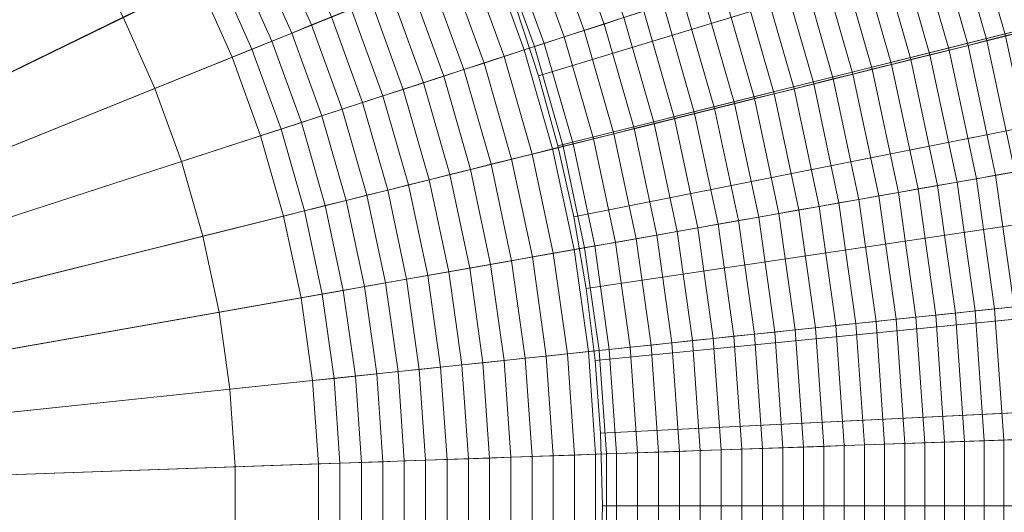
# Model space of a CAD drawing. Header units: centimetres. Extents: x -21.9 to 23.1, y -23 to 22.
# Tile 84 of 192: x 6.6 to 13.3, y -0.6 to 2.8. Entities that reach past the tile are written whole.
import ezdxf

# ---------------------------------------------------------------- set-up
doc = ezdxf.new("R2010")
doc.units = ezdxf.units.CM
doc.header["$LTSCALE"] = 2.54
doc.layers.add('Lucido design-1', color=7, linetype='Continuous')

# ---------------------------------------------------------------- blocks, each defined once
blk = doc.blocks.new('Gruppo-2-1')
at = {"color": 5, "linetype": 'Continuous', "lineweight": 9}
for points in [[(10.0933, 2.5802, -949.2271), (9.8546, 3.2361, -949.2271), (21.0763, 7.7699, -949.2271), (21.6039, 6.3202, -949.2271)], [(21.7213, 5.9023, -949.2271), (21.3809, 6.9317, -949.2271), (9.9669, 2.8477, -949.2271), (10.1205, 2.3832, -949.2271)], [(10.1205, 2.3832, -1010.9271), (9.9669, 2.8477, -1010.9271), (21.0053, 6.7973, -1010.9271), (21.3396, 5.7865, -1010.9271)], [(10.2857, 1.9092, -949.2271), (10.0933, 2.5802, -949.2271), (21.6039, 6.3202, -949.2271), (22.0292, 4.8372, -949.2271)], [(22.0106, 4.8574, -949.2271), (21.7213, 5.9023, -949.2271), (10.1205, 2.3832, -949.2271), (10.251, 1.9118, -949.2271)], [(10.251, 1.9118, -1010.9271), (10.1205, 2.3832, -1010.9271), (21.3396, 5.7865, -1010.9271), (21.6237, 4.7605, -1010.9271)], [(6.9346, 4.4526, -935.9022), (6.573, 4.8836, -935.9022), (2.8861, 1.5639, -936.1081), (3.0252, 1.3982, -936.1081)], [(22.2478, 3.7994, -949.2271), (22.0106, 4.8574, -949.2271), (10.251, 1.9118, -949.2271), (10.358, 1.4344, -949.2271)], [(10.4308, 1.2265, -949.2271), (10.2857, 1.9092, -949.2271), (22.0292, 4.8372, -949.2271), (22.3499, 3.3281, -949.2271)], [(10.358, 1.4344, -1010.9271), (10.251, 1.9118, -1010.9271), (21.6237, 4.7605, -1010.9271), (21.8566, 3.7216, -1010.9271)], [(7.2653, 3.9974, -935.9022), (6.9346, 4.4526, -935.9022), (3.0252, 1.3982, -936.1081), (3.1523, 1.2232, -936.1081)], [(2.6657, 0.895, -948.7081), (2.5627, 1.0369, -948.7081), (6.4928, 4.1075, -948.7081), (6.8005, 3.6839, -948.7081)], [(7.5634, 3.5203, -935.9022), (7.2653, 3.9974, -935.9022), (3.1523, 1.2232, -936.1081), (3.267, 1.0397, -936.1081)], [(7.5366, 2.2995, -950.2271), (7.3237, 2.7778, -950.2271), (9.5707, 3.8737, -950.2271), (9.8546, 3.2361, -950.2271)], [(22.4329, 2.7312, -949.2271), (22.2478, 3.7994, -949.2271), (10.358, 1.4344, -949.2271), (10.4416, 0.9524, -949.2271)], [(10.4416, 0.9524, -1010.9271), (10.358, 1.4344, -1010.9271), (21.8566, 3.7216, -1010.9271), (22.0384, 2.6726, -1010.9271)], [(2.7587, 0.7463, -948.7081), (2.6657, 0.895, -948.7081), (6.8005, 3.6839, -948.7081), (7.078, 3.24, -948.7081)], [(13.5161, 2.7146, -934.4318), (13.2596, 3.609, -934.4318), (13.1371, 3.5692, -934.4984), (13.3911, 2.6835, -934.4984)], [(7.8276, 3.0235, -935.9022), (7.5634, 3.5203, -935.9022), (3.267, 1.0397, -936.1081), (3.3685, 0.8487, -936.1081)], [(13.2654, 2.6521, -934.5635), (13.0139, 3.5291, -934.5635), (12.89, 3.4889, -934.6272), (13.139, 2.6206, -934.6272)], [(13.3911, 2.6835, -934.4984), (13.1371, 3.5692, -934.4984), (13.0139, 3.5291, -934.5635), (13.2654, 2.6521, -934.5635)], [(10.6951, 2.7757, -935.4834), (10.4412, 3.4731, -935.4834), (10.3111, 3.4205, -935.5201), (10.5616, 2.7323, -935.5201)], [(13.0119, 2.5889, -934.6895), (12.7655, 3.4484, -934.6895), (12.6403, 3.4077, -934.7503), (12.8842, 2.5571, -934.7503)], [(13.139, 2.6206, -934.6272), (12.89, 3.4889, -934.6272), (12.7655, 3.4484, -934.6895), (13.0119, 2.5889, -934.6895)], [(10.5616, 2.7323, -935.5201), (10.3111, 3.4205, -935.5201), (10.1807, 3.3678, -935.5552), (10.4278, 2.6888, -935.5552)], [(12.8842, 2.5571, -934.7503), (12.6403, 3.4077, -934.7503), (12.5144, 3.3668, -934.8097), (12.7558, 2.5251, -934.8097)], [(8.7259, 2.7801, -935.8374), (8.4766, 3.3401, -935.8374), (8.3471, 3.2769, -935.8535), (8.5923, 2.7261, -935.8535)], [(10.2936, 2.6452, -935.5887), (10.0499, 3.315, -935.5887), (9.9187, 3.262, -935.6207), (10.1591, 2.6015, -935.6207)], [(10.4278, 2.6888, -935.5552), (10.1807, 3.3678, -935.5552), (10.0499, 3.315, -935.5887), (10.2936, 2.6452, -935.5887)], [(10.528, 0.5353, -949.2271), (10.4308, 1.2265, -949.2271), (22.3499, 3.3281, -949.2271), (22.5647, 1.8004, -949.2271)], [(12.6268, 2.4929, -934.8676), (12.388, 3.3257, -934.8676), (12.2609, 3.2845, -934.924), (12.4972, 2.4606, -934.924)], [(12.7558, 2.5251, -934.8097), (12.5144, 3.3668, -934.8097), (12.388, 3.3257, -934.8676), (12.6268, 2.4929, -934.8676)], [(8.5923, 2.7261, -935.8535), (8.3471, 3.2769, -935.8535), (8.2174, 3.2136, -935.8681), (8.4585, 2.672, -935.8681)], [(10.1591, 2.6015, -935.6207), (9.9187, 3.262, -935.6207), (9.7873, 3.2089, -935.6511), (10.0242, 2.5577, -935.6511)], [(12.4972, 2.4606, -934.924), (12.2609, 3.2845, -934.924), (12.1333, 3.243, -934.9789), (12.367, 2.4281, -934.9789)], [(2.841, 0.5914, -948.7081), (2.7587, 0.7463, -948.7081), (7.078, 3.24, -948.7081), (7.3237, 2.7778, -948.7081)], [(7.7157, 1.8076, -950.2271), (7.5366, 2.2995, -950.2271), (9.8546, 3.2361, -950.2271), (10.0933, 2.5802, -950.2271)], [(8.4585, 2.672, -935.8681), (8.2174, 3.2136, -935.8681), (8.0876, 3.1503, -935.881), (8.3246, 2.6179, -935.881)], [(10.0242, 2.5577, -935.6511), (9.7873, 3.2089, -935.6511), (9.6555, 3.1556, -935.6799), (9.8891, 2.5138, -935.6799)], [(10.0933, 2.5802, -950.2271), (9.8546, 3.2361, -950.2271), (9.8546, 3.2361, -949.2271), (10.0933, 2.5802, -949.2271)], [(12.2361, 2.3955, -935.0324), (12.0051, 3.2013, -935.0324), (11.8763, 3.1595, -935.0843), (12.1048, 2.3628, -935.0843)], [(12.367, 2.4281, -934.9789), (12.1333, 3.243, -934.9789), (12.0051, 3.2013, -935.0324), (12.2361, 2.3955, -935.0324)], [(8.3246, 2.6179, -935.881), (8.0876, 3.1503, -935.881), (7.9576, 3.087, -935.8924), (8.1906, 2.5638, -935.8924)], [(9.8891, 2.5138, -935.6799), (9.6555, 3.1556, -935.6799), (9.5234, 3.1023, -935.7072), (9.7536, 2.4698, -935.7072)], [(11.9729, 2.3299, -935.1347), (11.747, 3.1175, -935.1347), (11.6172, 3.0753, -935.1837), (11.8404, 2.2968, -935.1837)], [(12.1048, 2.3628, -935.0843), (11.8763, 3.1595, -935.0843), (11.747, 3.1175, -935.1347), (11.9729, 2.3299, -935.1347)], [(8.1906, 2.5638, -935.8924), (7.9576, 3.087, -935.8924), (7.8276, 3.0235, -935.9022), (8.0564, 2.5096, -935.9022)], [(9.7536, 2.4698, -935.7072), (9.5234, 3.1023, -935.7072), (9.3911, 3.0488, -935.7328), (9.6179, 2.4257, -935.7328)], [(11.8404, 2.2968, -935.1837), (11.6172, 3.0753, -935.1837), (11.4868, 3.0329, -935.2311), (11.7074, 2.2637, -935.2311)], [(8.0564, 2.5096, -935.9022), (7.8276, 3.0235, -935.9022), (3.3685, 0.8487, -936.1081), (3.4565, 0.6511, -936.1081)], [(9.4819, 2.3815, -935.7569), (9.2585, 2.9952, -935.7569), (9.1257, 2.9416, -935.7794), (9.3456, 2.3372, -935.7794)], [(9.6179, 2.4257, -935.7328), (9.3911, 3.0488, -935.7328), (9.2585, 2.9952, -935.7569), (9.4819, 2.3815, -935.7569)], [(11.5739, 2.2304, -935.277), (11.356, 2.9904, -935.277), (11.2247, 2.9478, -935.3213), (11.44, 2.197, -935.3213)], [(11.7074, 2.2637, -935.2311), (11.4868, 3.0329, -935.2311), (11.356, 2.9904, -935.277), (11.5739, 2.2304, -935.277)], [(9.3456, 2.3372, -935.7794), (9.1257, 2.9416, -935.7794), (8.9926, 2.8878, -935.8003), (9.2092, 2.2929, -935.8003)], [(11.44, 2.197, -935.3213), (11.2247, 2.9478, -935.3213), (11.0929, 2.905, -935.3642), (11.3056, 2.1635, -935.3642)], [(9.2092, 2.2929, -935.8003), (8.9926, 2.8878, -935.8003), (8.8594, 2.834, -935.8197), (9.0725, 2.2485, -935.8197)], [(11.1707, 2.1299, -935.4055), (10.9607, 2.862, -935.4055), (10.8281, 2.8189, -935.4452), (11.0354, 2.0961, -935.4452)], [(11.3056, 2.1635, -935.3642), (11.0929, 2.905, -935.3642), (10.9607, 2.862, -935.4055), (11.1707, 2.1299, -935.4055)], [(9.0725, 2.2485, -935.8197), (8.8594, 2.834, -935.8197), (8.7259, 2.7801, -935.8374), (8.9356, 2.204, -935.8374)], [(10.1205, 2.3832, -949.2271), (9.9669, 2.8477, -949.2271), (9.9669, 2.8477, -1010.9271), (10.1205, 2.3832, -1010.9271)], [(11.0354, 2.0961, -935.4452), (10.8281, 2.8189, -935.4452), (10.6951, 2.7757, -935.4834), (10.8996, 2.0623, -935.4834)], [(2.9123, 0.4312, -948.7081), (2.841, 0.5914, -948.7081), (7.3237, 2.7778, -948.7081), (7.5366, 2.2995, -948.7081)], [(7.5366, 2.2995, -948.7081), (7.3237, 2.7778, -948.7081), (7.3237, 2.7778, -950.2271), (7.5366, 2.2995, -950.2271)], [(8.7985, 2.1595, -935.8535), (8.5923, 2.7261, -935.8535), (8.4585, 2.672, -935.8681), (8.6613, 2.1149, -935.8681)], [(8.9356, 2.204, -935.8374), (8.7259, 2.7801, -935.8374), (8.5923, 2.7261, -935.8535), (8.7985, 2.1595, -935.8535)], [(10.7635, 2.0283, -935.5201), (10.5616, 2.7323, -935.5201), (10.4278, 2.6888, -935.5552), (10.627, 1.9943, -935.5552)], [(22.5657, 1.6551, -949.2271), (22.4329, 2.7312, -949.2271), (10.4416, 0.9524, -949.2271), (10.5015, 0.4669, -949.2271)], [(10.8996, 2.0623, -935.4834), (10.6951, 2.7757, -935.4834), (10.5616, 2.7323, -935.5201), (10.7635, 2.0283, -935.5201)], [(8.6613, 2.1149, -935.8681), (8.4585, 2.672, -935.8681), (8.3246, 2.6179, -935.881), (8.5239, 2.0702, -935.881)], [(10.627, 1.9943, -935.5552), (10.4278, 2.6888, -935.5552), (10.2936, 2.6452, -935.5887), (10.4901, 1.9602, -935.5887)], [(10.5015, 0.4669, -1010.9271), (10.4416, 0.9524, -1010.9271), (22.0384, 2.6726, -1010.9271), (22.1688, 1.616, -1010.9271)], [(13.4551, 1.7597, -934.5635), (13.2654, 2.6521, -934.5635), (13.139, 2.6206, -934.6272), (13.3268, 1.7371, -934.6272)], [(8.5239, 2.0702, -935.881), (8.3246, 2.6179, -935.881), (8.1906, 2.5638, -935.8924), (8.3864, 2.0256, -935.8924)], [(10.3528, 1.9259, -935.6207), (10.1591, 2.6015, -935.6207), (10.0242, 2.5577, -935.6511), (10.2152, 1.8916, -935.6511)], [(10.4901, 1.9602, -935.5887), (10.2936, 2.6452, -935.5887), (10.1591, 2.6015, -935.6207), (10.3528, 1.9259, -935.6207)], [(13.1978, 1.7144, -934.6895), (13.0119, 2.5889, -934.6895), (12.8842, 2.5571, -934.7503), (13.0682, 1.6915, -934.7503)], [(13.3268, 1.7371, -934.6272), (13.139, 2.6206, -934.6272), (13.0119, 2.5889, -934.6895), (13.1978, 1.7144, -934.6895)], [(7.86, 1.3044, -950.2271), (7.7157, 1.8076, -950.2271), (10.0933, 2.5802, -950.2271), (10.2857, 1.9092, -950.2271)], [(8.3864, 2.0256, -935.8924), (8.1906, 2.5638, -935.8924), (8.0564, 2.5096, -935.9022), (8.2488, 1.9809, -935.9022)], [(10.2152, 1.8916, -935.6511), (10.0242, 2.5577, -935.6511), (9.8891, 2.5138, -935.6799), (10.0773, 1.8573, -935.6799)], [(10.2857, 1.9092, -950.2271), (10.0933, 2.5802, -950.2271), (10.0933, 2.5802, -949.2271), (10.2857, 1.9092, -949.2271)], [(12.9379, 1.6685, -934.8097), (12.7558, 2.5251, -934.8097), (12.6268, 2.4929, -934.8676), (12.8069, 1.6455, -934.8676)], [(13.0682, 1.6915, -934.7503), (12.8842, 2.5571, -934.7503), (12.7558, 2.5251, -934.8097), (12.9379, 1.6685, -934.8097)], [(8.2488, 1.9809, -935.9022), (8.0564, 2.5096, -935.9022), (3.4565, 0.6511, -936.1081), (3.5305, 0.4478, -936.1081)], [(9.9391, 1.8228, -935.7072), (9.7536, 2.4698, -935.7072), (9.6179, 2.4257, -935.7328), (9.8007, 1.7883, -935.7328)], [(10.0773, 1.8573, -935.6799), (9.8891, 2.5138, -935.6799), (9.7536, 2.4698, -935.7072), (9.9391, 1.8228, -935.7072)], [(12.6754, 1.6223, -934.924), (12.4972, 2.4606, -934.924), (12.367, 2.4281, -934.9789), (12.5432, 1.5989, -934.9789)], [(12.8069, 1.6455, -934.8676), (12.6268, 2.4929, -934.8676), (12.4972, 2.4606, -934.924), (12.6754, 1.6223, -934.924)], [(9.8007, 1.7883, -935.7328), (9.6179, 2.4257, -935.7328), (9.4819, 2.3815, -935.7569), (9.6619, 1.7537, -935.7569)], [(12.4104, 1.5755, -935.0324), (12.2361, 2.3955, -935.0324), (12.1048, 2.3628, -935.0843), (12.2771, 1.552, -935.0843)], [(12.5432, 1.5989, -934.9789), (12.367, 2.4281, -934.9789), (12.2361, 2.3955, -935.0324), (12.4104, 1.5755, -935.0324)], [(9.5229, 1.719, -935.7794), (9.3456, 2.3372, -935.7794), (9.2092, 2.2929, -935.8003), (9.3837, 1.6843, -935.8003)], [(9.6619, 1.7537, -935.7569), (9.4819, 2.3815, -935.7569), (9.3456, 2.3372, -935.7794), (9.5229, 1.719, -935.7794)], [(10.251, 1.9118, -949.2271), (10.1205, 2.3832, -949.2271), (10.1205, 2.3832, -1010.9271), (10.251, 1.9118, -1010.9271)], [(12.1432, 1.5284, -935.1347), (11.9729, 2.3299, -935.1347), (11.8404, 2.2968, -935.1837), (12.0088, 1.5047, -935.1837)], [(12.2771, 1.552, -935.0843), (12.1048, 2.3628, -935.0843), (11.9729, 2.3299, -935.1347), (12.1432, 1.5284, -935.1347)], [(2.9723, 0.2664, -948.7081), (2.9123, 0.4312, -948.7081), (7.5366, 2.2995, -948.7081), (7.7157, 1.8076, -948.7081)], [(7.7157, 1.8076, -948.7081), (7.5366, 2.2995, -948.7081), (7.5366, 2.2995, -950.2271), (7.7157, 1.8076, -950.2271)], [(9.3837, 1.6843, -935.8003), (9.2092, 2.2929, -935.8003), (9.0725, 2.2485, -935.8197), (9.2442, 1.6495, -935.8197)], [(11.8738, 1.4809, -935.2311), (11.7074, 2.2637, -935.2311), (11.5739, 2.2304, -935.277), (11.7383, 1.457, -935.277)], [(12.0088, 1.5047, -935.1837), (11.8404, 2.2968, -935.1837), (11.7074, 2.2637, -935.2311), (11.8738, 1.4809, -935.2311)], [(9.1046, 1.6147, -935.8374), (8.9356, 2.204, -935.8374), (8.7985, 2.1595, -935.8535), (8.9647, 1.5799, -935.8535)], [(9.2442, 1.6495, -935.8197), (9.0725, 2.2485, -935.8197), (8.9356, 2.204, -935.8374), (9.1046, 1.6147, -935.8374)], [(11.6024, 1.4331, -935.3213), (11.44, 2.197, -935.3213), (11.3056, 2.1635, -935.3642), (11.4659, 1.409, -935.3642)], [(11.7383, 1.457, -935.277), (11.5739, 2.2304, -935.277), (11.44, 2.197, -935.3213), (11.6024, 1.4331, -935.3213)], [(8.9647, 1.5799, -935.8535), (8.7985, 2.1595, -935.8535), (8.6613, 2.1149, -935.8681), (8.8247, 1.545, -935.8681)], [(11.329, 1.3849, -935.4055), (11.1707, 2.1299, -935.4055), (11.0354, 2.0961, -935.4452), (11.1917, 1.3606, -935.4452)], [(11.4659, 1.409, -935.3642), (11.3056, 2.1635, -935.3642), (11.1707, 2.1299, -935.4055), (11.329, 1.3849, -935.4055)], [(8.6846, 1.51, -935.881), (8.5239, 2.0702, -935.881), (8.3864, 2.0256, -935.8924), (8.5443, 1.475, -935.8924)], [(8.8247, 1.545, -935.8681), (8.6613, 2.1149, -935.8681), (8.5239, 2.0702, -935.881), (8.6846, 1.51, -935.881)], [(11.0539, 1.3363, -935.4834), (10.8996, 2.0623, -935.4834), (10.7635, 2.0283, -935.5201), (10.9157, 1.312, -935.5201)], [(11.1917, 1.3606, -935.4452), (11.0354, 2.0961, -935.4452), (10.8996, 2.0623, -935.4834), (11.0539, 1.3363, -935.4834)], [(8.5443, 1.475, -935.8924), (8.3864, 2.0256, -935.8924), (8.2488, 1.9809, -935.9022), (8.4039, 1.44, -935.9022)], [(10.7772, 1.2876, -935.5552), (10.627, 1.9943, -935.5552), (10.4901, 1.9602, -935.5887), (10.6382, 1.2631, -935.5887)], [(10.9157, 1.312, -935.5201), (10.7635, 2.0283, -935.5201), (10.627, 1.9943, -935.5552), (10.7772, 1.2876, -935.5552)], [(8.4039, 1.44, -935.9022), (8.2488, 1.9809, -935.9022), (3.5305, 0.4478, -936.1081), (3.5902, 0.2398, -936.1081)], [(10.4989, 1.2385, -935.6207), (10.3528, 1.9259, -935.6207), (10.2152, 1.8916, -935.6511), (10.3593, 1.2139, -935.6511)], [(10.6382, 1.2631, -935.5887), (10.4901, 1.9602, -935.5887), (10.3528, 1.9259, -935.6207), (10.4989, 1.2385, -935.6207)], [(7.9688, 0.7924, -950.2271), (7.86, 1.3044, -950.2271), (10.2857, 1.9092, -950.2271), (10.4308, 1.2265, -950.2271)], [(10.2193, 1.1892, -935.6799), (10.0773, 1.8573, -935.6799), (9.9391, 1.8228, -935.7072), (10.0791, 1.1645, -935.7072)], [(10.3593, 1.2139, -935.6511), (10.2152, 1.8916, -935.6511), (10.0773, 1.8573, -935.6799), (10.2193, 1.1892, -935.6799)], [(10.358, 1.4344, -949.2271), (10.251, 1.9118, -949.2271), (10.251, 1.9118, -1010.9271), (10.358, 1.4344, -1010.9271)], [(10.4308, 1.2265, -950.2271), (10.2857, 1.9092, -950.2271), (10.2857, 1.9092, -949.2271), (10.4308, 1.2265, -949.2271)], [(3.0206, 0.0978, -948.7081), (2.9723, 0.2664, -948.7081), (7.7157, 1.8076, -948.7081), (7.86, 1.3044, -948.7081)], [(7.86, 1.3044, -948.7081), (7.7157, 1.8076, -948.7081), (7.7157, 1.8076, -950.2271), (7.86, 1.3044, -950.2271)], [(10.0791, 1.1645, -935.7072), (9.9391, 1.8228, -935.7072), (9.8007, 1.7883, -935.7328), (9.9385, 1.1397, -935.7328)], [(10.5767, -0.161, -949.2271), (10.528, 0.5353, -949.2271), (22.5647, 1.8004, -949.2271), (22.6723, 0.2614, -949.2271)], [(9.7977, 1.1148, -935.7569), (9.6619, 1.7537, -935.7569), (9.5229, 1.719, -935.7794), (9.6566, 1.09, -935.7794)], [(9.9385, 1.1397, -935.7328), (9.8007, 1.7883, -935.7328), (9.6619, 1.7537, -935.7569), (9.7977, 1.1148, -935.7569)], [(13.4525, 0.8427, -934.6272), (13.3268, 1.7371, -934.6272), (13.1978, 1.7144, -934.6895), (13.3223, 0.829, -934.6895)], [(9.5153, 1.065, -935.8003), (9.3837, 1.6843, -935.8003), (9.2442, 1.6495, -935.8197), (9.3738, 1.0401, -935.8197)], [(9.6566, 1.09, -935.7794), (9.5229, 1.719, -935.7794), (9.3837, 1.6843, -935.8003), (9.5153, 1.065, -935.8003)], [(13.0597, 0.8014, -934.8097), (12.9379, 1.6685, -934.8097), (12.8069, 1.6455, -934.8676), (12.9275, 0.7875, -934.8676)], [(13.1913, 0.8152, -934.7503), (13.0682, 1.6915, -934.7503), (12.9379, 1.6685, -934.8097), (13.0597, 0.8014, -934.8097)], [(13.3223, 0.829, -934.6895), (13.1978, 1.7144, -934.6895), (13.0682, 1.6915, -934.7503), (13.1913, 0.8152, -934.7503)], [(9.232, 1.0151, -935.8374), (9.1046, 1.6147, -935.8374), (8.9647, 1.5799, -935.8535), (9.0901, 0.9901, -935.8535)], [(9.3738, 1.0401, -935.8197), (9.2442, 1.6495, -935.8197), (9.1046, 1.6147, -935.8374), (9.232, 1.0151, -935.8374)], [(22.6457, 0.5739, -949.2271), (22.5657, 1.6551, -949.2271), (10.5015, 0.4669, -949.2271), (10.5376, -0.021, -949.2271)], [(10.5376, -0.021, -1010.9271), (10.5015, 0.4669, -1010.9271), (22.1688, 1.616, -1010.9271), (22.2474, 0.5543, -1010.9271)], [(12.6612, 0.7595, -934.9789), (12.5432, 1.5989, -934.9789), (12.4104, 1.5755, -935.0324), (12.5271, 0.7454, -935.0324)], [(12.7947, 0.7735, -934.924), (12.6754, 1.6223, -934.924), (12.5432, 1.5989, -934.9789), (12.6612, 0.7595, -934.9789)], [(12.9275, 0.7875, -934.8676), (12.8069, 1.6455, -934.8676), (12.6754, 1.6223, -934.924), (12.7947, 0.7735, -934.924)], [(8.948, 0.965, -935.8681), (8.8247, 1.545, -935.8681), (8.6846, 1.51, -935.881), (8.8058, 0.9399, -935.881)], [(9.0901, 0.9901, -935.8535), (8.9647, 1.5799, -935.8535), (8.8247, 1.545, -935.8681), (8.948, 0.965, -935.8681)], [(12.2572, 0.717, -935.1347), (12.1432, 1.5284, -935.1347), (12.0088, 1.5047, -935.1837), (12.1215, 0.7028, -935.1837)], [(12.3925, 0.7312, -935.0843), (12.2771, 1.552, -935.0843), (12.1432, 1.5284, -935.1347), (12.2572, 0.717, -935.1347)], [(12.5271, 0.7454, -935.0324), (12.4104, 1.5755, -935.0324), (12.2771, 1.552, -935.0843), (12.3925, 0.7312, -935.0843)], [(8.6634, 0.9148, -935.8924), (8.5443, 1.475, -935.8924), (8.4039, 1.44, -935.9022), (8.5209, 0.8897, -935.9022)], [(8.8058, 0.9399, -935.881), (8.6846, 1.51, -935.881), (8.5443, 1.475, -935.8924), (8.6634, 0.9148, -935.8924)], [(11.9852, 0.6884, -935.2311), (11.8738, 1.4809, -935.2311), (11.7383, 1.457, -935.277), (11.8484, 0.6741, -935.277)], [(12.1215, 0.7028, -935.1837), (12.0088, 1.5047, -935.1837), (11.8738, 1.4809, -935.2311), (11.9852, 0.6884, -935.2311)], [(8.5209, 0.8897, -935.9022), (8.4039, 1.44, -935.9022), (3.5902, 0.2398, -936.1081), (3.6351, 0.0282, -936.1081)], [(10.4416, 0.9524, -949.2271), (10.358, 1.4344, -949.2271), (10.358, 1.4344, -1010.9271), (10.4416, 0.9524, -1010.9271)], [(11.5733, 0.6451, -935.3642), (11.4659, 1.409, -935.3642), (11.329, 1.3849, -935.4055), (11.435, 0.6306, -935.4055)], [(11.7111, 0.6596, -935.3213), (11.6024, 1.4331, -935.3213), (11.4659, 1.409, -935.3642), (11.5733, 0.6451, -935.3642)], [(11.8484, 0.6741, -935.277), (11.7383, 1.457, -935.277), (11.6024, 1.4331, -935.3213), (11.7111, 0.6596, -935.3213)], [(11.1572, 0.6014, -935.4834), (11.0539, 1.3363, -935.4834), (10.9157, 1.312, -935.5201), (11.0177, 0.5868, -935.5201)], [(11.2963, 0.616, -935.4452), (11.1917, 1.3606, -935.4452), (11.0539, 1.3363, -935.4834), (11.1572, 0.6014, -935.4834)], [(11.435, 0.6306, -935.4055), (11.329, 1.3849, -935.4055), (11.1917, 1.3606, -935.4452), (11.2963, 0.616, -935.4452)], [(3.0571, -0.0737, -948.7081), (3.0206, 0.0978, -948.7081), (7.86, 1.3044, -948.7081), (7.9688, 0.7924, -948.7081)], [(7.9688, 0.7924, -948.7081), (7.86, 1.3044, -948.7081), (7.86, 1.3044, -950.2271), (7.9688, 0.7924, -950.2271)], [(10.7374, 0.5573, -935.5887), (10.6382, 1.2631, -935.5887), (10.4989, 1.2385, -935.6207), (10.5968, 0.5425, -935.6207)], [(10.8777, 0.572, -935.5552), (10.7772, 1.2876, -935.5552), (10.6382, 1.2631, -935.5887), (10.7374, 0.5573, -935.5887)], [(11.0177, 0.5868, -935.5201), (10.9157, 1.312, -935.5201), (10.7772, 1.2876, -935.5552), (10.8777, 0.572, -935.5552)], [(8.0417, 0.274, -950.2271), (7.9688, 0.7924, -950.2271), (10.4308, 1.2265, -950.2271), (10.528, 0.5353, -950.2271)], [(10.4557, 0.5277, -935.6511), (10.3593, 1.2139, -935.6511), (10.2193, 1.1892, -935.6799), (10.3144, 0.5128, -935.6799)], [(10.5968, 0.5425, -935.6207), (10.4989, 1.2385, -935.6207), (10.3593, 1.2139, -935.6511), (10.4557, 0.5277, -935.6511)], [(10.528, 0.5353, -950.2271), (10.4308, 1.2265, -950.2271), (10.4308, 1.2265, -949.2271), (10.528, 0.5353, -949.2271)], [(10.0308, 0.483, -935.7328), (9.9385, 1.1397, -935.7328), (9.7977, 1.1148, -935.7569), (9.8886, 0.4681, -935.7569)], [(10.1727, 0.4979, -935.7072), (10.0791, 1.1645, -935.7072), (9.9385, 1.1397, -935.7328), (10.0308, 0.483, -935.7328)], [(10.3144, 0.5128, -935.6799), (10.2193, 1.1892, -935.6799), (10.0791, 1.1645, -935.7072), (10.1727, 0.4979, -935.7072)], [(9.6034, 0.4381, -935.8003), (9.5153, 1.065, -935.8003), (9.3738, 1.0401, -935.8197), (9.4605, 0.4231, -935.8197)], [(9.7461, 0.4531, -935.7794), (9.6566, 1.09, -935.7794), (9.5153, 1.065, -935.8003), (9.6034, 0.4381, -935.8003)], [(9.8886, 0.4681, -935.7569), (9.7977, 1.1148, -935.7569), (9.6566, 1.09, -935.7794), (9.7461, 0.4531, -935.7794)], [(9.3173, 0.408, -935.8374), (9.232, 1.0151, -935.8374), (9.0901, 0.9901, -935.8535), (9.174, 0.393, -935.8535)], [(9.4605, 0.4231, -935.8197), (9.3738, 1.0401, -935.8197), (9.232, 1.0151, -935.8374), (9.3173, 0.408, -935.8374)], [(8.8869, 0.3628, -935.881), (8.8058, 0.9399, -935.881), (8.6634, 0.9148, -935.8924), (8.7431, 0.3477, -935.8924)], [(9.0305, 0.3779, -935.8681), (8.948, 0.965, -935.8681), (8.8058, 0.9399, -935.881), (8.8869, 0.3628, -935.881)], [(9.174, 0.393, -935.8535), (9.0901, 0.9901, -935.8535), (8.948, 0.965, -935.8681), (9.0305, 0.3779, -935.8681)], [(10.5015, 0.4669, -949.2271), (10.4416, 0.9524, -949.2271), (10.4416, 0.9524, -1010.9271), (10.5015, 0.4669, -1010.9271)], [(8.5992, 0.3326, -935.9022), (8.5209, 0.8897, -935.9022), (3.6351, 0.0282, -936.1081), (3.6652, -0.186, -936.1081)], [(8.7431, 0.3477, -935.8924), (8.6634, 0.9148, -935.8924), (8.5209, 0.8897, -935.9022), (8.5992, 0.3326, -935.9022)], [(13.1208, -0.0722, -934.8097), (13.0597, 0.8014, -934.8097), (12.9275, 0.7875, -934.8676), (12.9879, -0.0768, -934.8676)], [(13.2531, -0.0675, -934.7503), (13.1913, 0.8152, -934.7503), (13.0597, 0.8014, -934.8097), (13.1208, -0.0722, -934.8097)], [(13.3846, -0.0629, -934.6895), (13.3223, 0.829, -934.6895), (13.1913, 0.8152, -934.7503), (13.2531, -0.0675, -934.7503)], [(3.0815, -0.2474, -948.7081), (3.0571, -0.0737, -948.7081), (7.9688, 0.7924, -948.7081), (8.0417, 0.274, -948.7081)], [(8.0417, 0.274, -948.7081), (7.9688, 0.7924, -948.7081), (7.9688, 0.7924, -950.2271), (8.0417, 0.274, -950.2271)], [(12.4503, -0.0956, -935.0843), (12.3925, 0.7312, -935.0843), (12.2572, 0.717, -935.1347), (12.3144, -0.1003, -935.1347)], [(12.5856, -0.0909, -935.0324), (12.5271, 0.7454, -935.0324), (12.3925, 0.7312, -935.0843), (12.4503, -0.0956, -935.0843)], [(12.7203, -0.0861, -934.9789), (12.6612, 0.7595, -934.9789), (12.5271, 0.7454, -935.0324), (12.5856, -0.0909, -935.0324)], [(12.8544, -0.0815, -934.924), (12.7947, 0.7735, -934.924), (12.6612, 0.7595, -934.9789), (12.7203, -0.0861, -934.9789)], [(12.9879, -0.0768, -934.8676), (12.9275, 0.7875, -934.8676), (12.7947, 0.7735, -934.924), (12.8544, -0.0815, -934.924)], [(11.9035, -0.1147, -935.277), (11.8484, 0.6741, -935.277), (11.7111, 0.6596, -935.3213), (11.7655, -0.1195, -935.3213)], [(12.041, -0.1099, -935.2311), (11.9852, 0.6884, -935.2311), (11.8484, 0.6741, -935.277), (11.9035, -0.1147, -935.277)], [(12.178, -0.1051, -935.1837), (12.1215, 0.7028, -935.1837), (11.9852, 0.6884, -935.2311), (12.041, -0.1099, -935.2311)], [(12.3144, -0.1003, -935.1347), (12.2572, 0.717, -935.1347), (12.1215, 0.7028, -935.1837), (12.178, -0.1051, -935.1837)], [(11.209, -0.1389, -935.4834), (11.1572, 0.6014, -935.4834), (11.0177, 0.5868, -935.5201), (11.0688, -0.1438, -935.5201)], [(11.3488, -0.134, -935.4452), (11.2963, 0.616, -935.4452), (11.1572, 0.6014, -935.4834), (11.209, -0.1389, -935.4834)], [(11.4882, -0.1292, -935.4055), (11.435, 0.6306, -935.4055), (11.2963, 0.616, -935.4452), (11.3488, -0.134, -935.4452)], [(11.6271, -0.1243, -935.3642), (11.5733, 0.6451, -935.3642), (11.435, 0.6306, -935.4055), (11.4882, -0.1292, -935.4055)], [(11.7655, -0.1195, -935.3213), (11.7111, 0.6596, -935.3213), (11.5733, 0.6451, -935.3642), (11.6271, -0.1243, -935.3642)], [(8.0782, -0.2483, -950.2271), (8.0417, 0.274, -950.2271), (10.528, 0.5353, -950.2271), (10.5767, -0.161, -950.2271)], [(10.6458, -0.1586, -935.6207), (10.5968, 0.5425, -935.6207), (10.4557, 0.5277, -935.6511), (10.5041, -0.1635, -935.6511)], [(10.5767, -0.161, -950.2271), (10.528, 0.5353, -950.2271), (10.528, 0.5353, -949.2271), (10.5767, -0.161, -949.2271)], [(22.6728, -0.51, -949.2271), (22.6457, 0.5739, -949.2271), (10.5376, -0.021, -949.2271), (10.5498, -0.51, -949.2271)], [(10.5498, -0.51, -1010.9271), (10.5376, -0.021, -1010.9271), (22.2474, 0.5543, -1010.9271), (22.274, -0.51, -1010.9271)], [(10.7871, -0.1537, -935.5887), (10.7374, 0.5573, -935.5887), (10.5968, 0.5425, -935.6207), (10.6458, -0.1586, -935.6207)], [(10.9281, -0.1487, -935.5552), (10.8777, 0.572, -935.5552), (10.7374, 0.5573, -935.5887), (10.7871, -0.1537, -935.5887)], [(11.0688, -0.1438, -935.5201), (11.0177, 0.5868, -935.5201), (10.8777, 0.572, -935.5552), (10.9281, -0.1487, -935.5552)], [(9.9341, -0.1834, -935.7569), (9.8886, 0.4681, -935.7569), (9.7461, 0.4531, -935.7794), (9.791, -0.1884, -935.7794)], [(10.0771, -0.1785, -935.7328), (10.0308, 0.483, -935.7328), (9.8886, 0.4681, -935.7569), (9.9341, -0.1834, -935.7569)], [(10.2197, -0.1735, -935.7072), (10.1727, 0.4979, -935.7072), (10.0308, 0.483, -935.7328), (10.0771, -0.1785, -935.7328)], [(10.362, -0.1685, -935.6799), (10.3144, 0.5128, -935.6799), (10.1727, 0.4979, -935.7072), (10.2197, -0.1735, -935.7072)], [(10.5041, -0.1635, -935.6511), (10.4557, 0.5277, -935.6511), (10.3144, 0.5128, -935.6799), (10.362, -0.1685, -935.6799)], [(10.5376, -0.021, -949.2271), (10.5015, 0.4669, -949.2271), (10.5015, 0.4669, -1010.9271), (10.5376, -0.021, -1010.9271)], [(9.3601, -0.2035, -935.8374), (9.3173, 0.408, -935.8374), (9.174, 0.393, -935.8535), (9.2161, -0.2085, -935.8535)], [(9.5039, -0.1985, -935.8197), (9.4605, 0.4231, -935.8197), (9.3173, 0.408, -935.8374), (9.3601, -0.2035, -935.8374)], [(9.6476, -0.1935, -935.8003), (9.6034, 0.4381, -935.8003), (9.4605, 0.4231, -935.8197), (9.5039, -0.1985, -935.8197)], [(9.791, -0.1884, -935.7794), (9.7461, 0.4531, -935.7794), (9.6034, 0.4381, -935.8003), (9.6476, -0.1935, -935.8003)], [(8.6385, -0.2287, -935.9022), (8.5992, 0.3326, -935.9022), (3.6652, -0.186, -936.1081), (3.6803, -0.4018, -936.1081)], [(8.783, -0.2236, -935.8924), (8.7431, 0.3477, -935.8924), (8.5992, 0.3326, -935.9022), (8.6385, -0.2287, -935.9022)], [(8.9275, -0.2186, -935.881), (8.8869, 0.3628, -935.881), (8.7431, 0.3477, -935.8924), (8.783, -0.2236, -935.8924)], [(9.0719, -0.2136, -935.8681), (9.0305, 0.3779, -935.8681), (8.8869, 0.3628, -935.881), (8.9275, -0.2186, -935.881)], [(9.2161, -0.2085, -935.8535), (9.174, 0.393, -935.8535), (9.0305, 0.3779, -935.8681), (9.0719, -0.2136, -935.8681)], [(3.0937, -0.4223, -948.7081), (3.0815, -0.2474, -948.7081), (8.0417, 0.274, -948.7081), (8.0782, -0.2483, -948.7081)], [(8.0782, -0.2483, -948.7081), (8.0417, 0.274, -948.7081), (8.0417, 0.274, -950.2271), (8.0782, -0.2483, -950.2271)], [(10.5767, -0.859, -949.2271), (10.5767, -0.161, -949.2271), (22.6723, 0.2614, -949.2271), (22.6723, -1.2814, -949.2271)], [(10.5498, -0.51, -949.2271), (10.5376, -0.021, -949.2271), (10.5376, -0.021, -1010.9271), (10.5498, -0.51, -1010.9271)], [(13.3846, -0.9571, -934.6895), (13.3846, -0.0629, -934.6895), (13.2531, -0.0675, -934.7503), (13.2531, -0.9525, -934.7503)], [(11.4882, -0.8908, -935.4055), (11.4882, -0.1292, -935.4055), (11.3488, -0.134, -935.4452), (11.3488, -0.886, -935.4452)], [(11.6271, -0.8957, -935.3642), (11.6271, -0.1243, -935.3642), (11.4882, -0.1292, -935.4055), (11.4882, -0.8908, -935.4055)], [(11.7655, -0.9005, -935.3213), (11.7655, -0.1195, -935.3213), (11.6271, -0.1243, -935.3642), (11.6271, -0.8957, -935.3642)], [(11.9035, -0.9053, -935.277), (11.9035, -0.1147, -935.277), (11.7655, -0.1195, -935.3213), (11.7655, -0.9005, -935.3213)], [(12.041, -0.9101, -935.2311), (12.041, -0.1099, -935.2311), (11.9035, -0.1147, -935.277), (11.9035, -0.9053, -935.277)], [(12.178, -0.9149, -935.1837), (12.178, -0.1051, -935.1837), (12.041, -0.1099, -935.2311), (12.041, -0.9101, -935.2311)], [(12.3144, -0.9197, -935.1347), (12.3144, -0.1003, -935.1347), (12.178, -0.1051, -935.1837), (12.178, -0.9149, -935.1837)], [(12.4503, -0.9244, -935.0843), (12.4503, -0.0956, -935.0843), (12.3144, -0.1003, -935.1347), (12.3144, -0.9197, -935.1347)], [(12.5856, -0.9291, -935.0324), (12.5856, -0.0909, -935.0324), (12.4503, -0.0956, -935.0843), (12.4503, -0.9244, -935.0843)], [(12.7203, -0.9339, -934.9789), (12.7203, -0.0861, -934.9789), (12.5856, -0.0909, -935.0324), (12.5856, -0.9291, -935.0324)], [(12.8544, -0.9385, -934.924), (12.8544, -0.0815, -934.924), (12.7203, -0.0861, -934.9789), (12.7203, -0.9339, -934.9789)], [(12.9879, -0.9432, -934.8676), (12.9879, -0.0768, -934.8676), (12.8544, -0.0815, -934.924), (12.8544, -0.9385, -934.924)], [(13.1208, -0.9478, -934.8097), (13.1208, -0.0722, -934.8097), (12.9879, -0.0768, -934.8676), (12.9879, -0.9432, -934.8676)], [(13.2531, -0.9525, -934.7503), (13.2531, -0.0675, -934.7503), (13.1208, -0.0722, -934.8097), (13.1208, -0.9478, -934.8097)], [(8.0782, -0.7717, -950.2271), (8.0782, -0.2483, -950.2271), (10.5767, -0.161, -950.2271), (10.5767, -0.859, -950.2271)], [(9.5039, -0.8215, -935.8197), (9.5039, -0.1985, -935.8197), (9.3601, -0.2035, -935.8374), (9.3601, -0.8165, -935.8374)], [(9.6476, -0.8265, -935.8003), (9.6476, -0.1935, -935.8003), (9.5039, -0.1985, -935.8197), (9.5039, -0.8215, -935.8197)], [(9.791, -0.8316, -935.7794), (9.791, -0.1884, -935.7794), (9.6476, -0.1935, -935.8003), (9.6476, -0.8265, -935.8003)], [(9.9341, -0.8366, -935.7569), (9.9341, -0.1834, -935.7569), (9.791, -0.1884, -935.7794), (9.791, -0.8316, -935.7794)], [(10.0771, -0.8415, -935.7328), (10.0771, -0.1785, -935.7328), (9.9341, -0.1834, -935.7569), (9.9341, -0.8366, -935.7569)], [(10.2197, -0.8465, -935.7072), (10.2197, -0.1735, -935.7072), (10.0771, -0.1785, -935.7328), (10.0771, -0.8415, -935.7328)], [(10.362, -0.8515, -935.6799), (10.362, -0.1685, -935.6799), (10.2197, -0.1735, -935.7072), (10.2197, -0.8465, -935.7072)], [(10.5041, -0.8565, -935.6511), (10.5041, -0.1635, -935.6511), (10.362, -0.1685, -935.6799), (10.362, -0.8515, -935.6799)], [(10.6458, -0.8614, -935.6207), (10.6458, -0.1586, -935.6207), (10.5041, -0.1635, -935.6511), (10.5041, -0.8565, -935.6511)], [(10.5767, -0.859, -950.2271), (10.5767, -0.161, -950.2271), (10.5767, -0.161, -949.2271), (10.5767, -0.859, -949.2271)], [(10.7871, -0.8663, -935.5887), (10.7871, -0.1537, -935.5887), (10.6458, -0.1586, -935.6207), (10.6458, -0.8614, -935.6207)], [(10.9281, -0.8713, -935.5552), (10.9281, -0.1487, -935.5552), (10.7871, -0.1537, -935.5887), (10.7871, -0.8663, -935.5887)], [(11.0688, -0.8762, -935.5201), (11.0688, -0.1438, -935.5201), (10.9281, -0.1487, -935.5552), (10.9281, -0.8713, -935.5552)], [(11.209, -0.8811, -935.4834), (11.209, -0.1389, -935.4834), (11.0688, -0.1438, -935.5201), (11.0688, -0.8762, -935.5201)], [(11.3488, -0.886, -935.4452), (11.3488, -0.134, -935.4452), (11.209, -0.1389, -935.4834), (11.209, -0.8811, -935.4834)], [(3.0937, -0.5977, -948.7081), (3.0937, -0.4223, -948.7081), (8.0782, -0.2483, -948.7081), (8.0782, -0.7717, -948.7081)], [(8.6385, -0.7913, -935.9022), (8.6385, -0.2287, -935.9022), (3.6803, -0.4018, -936.1081), (3.6803, -0.6182, -936.1081)], [(8.0782, -0.7717, -948.7081), (8.0782, -0.2483, -948.7081), (8.0782, -0.2483, -950.2271), (8.0782, -0.7717, -950.2271)], [(8.783, -0.7964, -935.8924), (8.783, -0.2236, -935.8924), (8.6385, -0.2287, -935.9022), (8.6385, -0.7913, -935.9022)], [(8.9275, -0.8014, -935.881), (8.9275, -0.2186, -935.881), (8.783, -0.2236, -935.8924), (8.783, -0.7964, -935.8924)], [(9.0719, -0.8064, -935.8681), (9.0719, -0.2136, -935.8681), (8.9275, -0.2186, -935.881), (8.9275, -0.8014, -935.881)], [(9.2161, -0.8115, -935.8535), (9.2161, -0.2085, -935.8535), (9.0719, -0.2136, -935.8681), (9.0719, -0.8064, -935.8681)], [(9.3601, -0.8165, -935.8374), (9.3601, -0.2035, -935.8374), (9.2161, -0.2085, -935.8535), (9.2161, -0.8115, -935.8535)], [(10.5376, -0.999, -1010.9271), (10.5498, -0.51, -1010.9271), (22.274, -0.51, -1010.9271), (22.2474, -1.5743, -1010.9271)], [(10.5376, -0.999, -949.2271), (10.5498, -0.51, -949.2271), (10.5498, -0.51, -1010.9271), (10.5376, -0.999, -1010.9271)], [(22.6457, -1.5939, -949.2271), (22.6728, -0.51, -949.2271), (10.5498, -0.51, -949.2271), (10.5376, -0.999, -949.2271)]]:
    blk.add_3dface(points, dxfattribs=at)

msp = doc.modelspace()

# ---------------------------------------------------------------- block references
at = {"layer": 'Lucido design-1', "color": 5, "true_color": 0x0000ff}
msp.add_blockref('Gruppo-2-1', (0, 0), dxfattribs=at)

doc.saveas('drawing.dxf')
